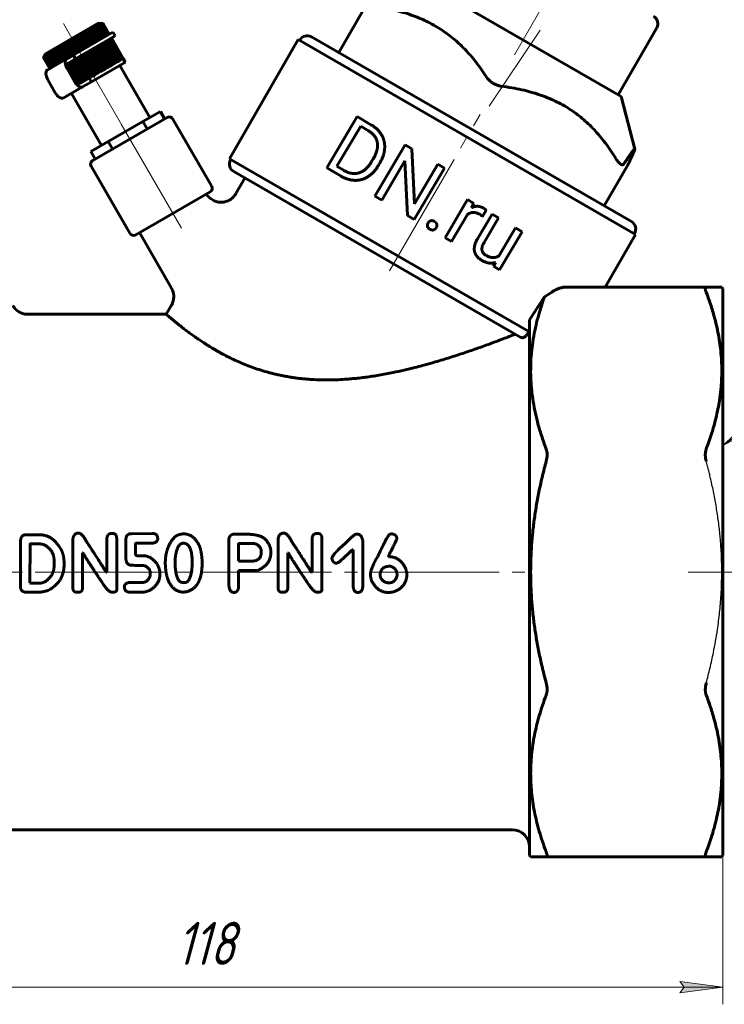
# Model space of a CAD drawing. Header units: millimetres. Extents: x 0 to 210, y 0 to 297.
# Tile 3 of 5: x 87 to 169, y 72 to 187. Entities that reach past the tile are written whole.
import ezdxf

# ---------------------------------------------------------------- set-up
doc = ezdxf.new("R2010")
doc.units = ezdxf.units.MM
for name, pattern in [('K5LT-1', [0]), ('K5LT_AXLED', [19.5, 15, -1.5, 1.5, -1.5]), ('K5LT_BASIC', [0]), ('K5LT_THIN', [0])]:
    doc.linetypes.add(name, pattern=pattern)
doc.layers.add('Системный слой', color=7, linetype='Continuous')
doc.layers.add('Системный слой (1)', color=7, linetype='Continuous', true_color=0x6c6c6c)
doc.styles.add('KDIMTEXTSTYLE', font='txt', dxfattribs={"width": 0.96, "oblique": 15, "height": 5})
doc.styles.add('KTEXTSTYLE', font='txt', dxfattribs={"width": 0.96, "height": 5})
doc.dimstyles.new('KDIMSTYLE (1.00)', dxfattribs={"dimtxt": 5, "dimasz": 1, "dimexe": 2, "dimexo": 0, "dimgap": 1, "dimtad": 1, "dimtxsty": 'KDIMTEXTSTYLE', "dimsah": 1, "dimcen": 0, "dimdle": 1, "dimadec": 0, "dimazin": 0, "dimtfac": 0.667, "dimtmove": 0, "dimatfit": 3, "dimfxl": 1, "dimtvp": 1, "dimtolj": 1, "dimtzin": 0, "dimarcsym": 0})

# ---------------------------------------------------------------- blocks, each defined once
blk = doc.blocks.new('U2')
at = {"layer": 'Системный слой (1)', "color": 143, "linetype": 'K5LT_BASIC', "lineweight": 60, "true_color": 0x33acca}
for p, q in [((92.95, 182.53), (97.56, 185.19)), ((90.27, 180.98), (90.56, 181.15)), ((89.77, 180.69), (89.91, 180.77)), ((90.22, 180.95), (90.23, 180.96))]:
    blk.add_line(p, q, dxfattribs=at)
blk = doc.blocks.new('U3')
at = {"layer": 'Системный слой (1)', "color": 143, "linetype": 'K5LT_BASIC', "lineweight": 60, "true_color": 0x33acca}
for p, q in [((95.06, 179.42), (99.01, 181.69)), ((92.08, 177.69), (92.81, 178.12))]:
    blk.add_line(p, q, dxfattribs=at)
blk = doc.blocks.new('U5')
at = {"layer": 'Системный слой (1)', "color": 143, "linetype": 'K5LT_BASIC', "lineweight": 60, "true_color": 0x33acca}
for p, q in [((111.88, 166.4), (112.93, 168.21)), ((103.77, 152.36), (104.37, 153.4))]:
    blk.add_line(p, q, dxfattribs=at)
blk = doc.blocks.new('D1')
at = {"layer": 'Системный слой (1)'}
for points in [[(55.06, 74.05), (55.56, 74.71), (50.56, 74.05), (55.56, 73.39)], [(163.56, 73.39), (168.56, 74.05), (163.56, 74.71), (164.06, 74.05)]]:
    blk.add_hatch(color=7, dxfattribs=at).paths.add_polyline_path(points)
at = {"layer": 'Системный слой (1)', "color": 7, "linetype": 'K5LT_THIN', "lineweight": 18, "true_color": 0xffffff}
for p, q in [((50.56, 89.37), (50.56, 72.05)), ((168.56, 89.37), (168.56, 72.05)), ((50.56, 74.05), (55.56, 74.71)), ((55.56, 74.71), (55.06, 74.05)), ((164.06, 74.05), (163.56, 74.71)), ((163.56, 74.71), (168.56, 74.05)), ((55.56, 73.39), (50.56, 74.05)), ((50.56, 74.05), (168.56, 74.05)), ((55.06, 74.05), (55.56, 73.39)), ((168.56, 74.05), (163.56, 73.39)), ((163.56, 73.39), (164.06, 74.05))]:
    blk.add_line(p, q, dxfattribs=at)
blk.add_wipeout([(104.95, 75.05), (104.95, 82.43), (113.81, 82.43), (113.81, 75.05)]).dxf.layer = 'Системный слой (1)'
at = {"layer": 'Системный слой (1)', "color": 7, "insert": (104.95, 81.64), "char_height": 5, "attachment_point": 1, "style": 'KTEXTSTYLE'}
blk.add_mtext('\\fArial|b0|c204|p34;\\H5.0;\\W1.000;\\Q15;\\fGOST Type AU|b0|i0|c204|p34;\\Q15;\\W0.960;118', dxfattribs=at)
blk = doc.blocks.new('KDIMARROW_01')
at = {"layer": 'Системный слой'}
blk.add_hatch(color=0, dxfattribs=at).paths.add_polyline_path([(-5, -0.66), (0, 0), (-5, 0.66), (-4.5, 0)])
at = {"layer": 'Системный слой', "color": 0, "linetype": 'K5LT_THIN', "lineweight": 18}
for p, q in [((-4.5, 0), (-5, 0.66)), ((-5, 0.66), (0, 0)), ((0, 0), (-5, -0.66)), ((-5, -0.66), (-4.5, 0))]:
    blk.add_line(p, q, dxfattribs=at)
at = {"layer": 'Системный слой (1)', "color": 0, "linetype": 'K5LT_THIN', "lineweight": 18}
blk.add_line((140.22, 122.36), (139.22, 122.36), dxfattribs=at)
blk = doc.blocks.new('U9')
at = {"layer": 'Системный слой (1)'}
blk.add_hatch(color=7, dxfattribs=at).paths.add_polyline_path([(168.56, 137.07), (173.03, 139.42), (172.24, 139.67), (172.27, 140.49)])
at = {"layer": 'Системный слой (1)', "color": 7, "linetype": 'K5LT_THIN', "lineweight": 18, "true_color": 0xffffff}
for p, q in [((181, 145.85), (168.56, 137.07)), ((181, 145.85), (194.23, 145.85)), ((168.56, 137.07), (172.27, 140.49)), ((172.27, 140.49), (172.24, 139.67)), ((173.03, 139.42), (168.56, 137.07)), ((172.24, 139.67), (173.03, 139.42))]:
    blk.add_line(p, q, dxfattribs=at)
at = {"layer": 'Системный слой (1)', "color": 7, "insert": (183, 153.44), "char_height": 5, "attachment_point": 1, "style": 'KTEXTSTYLE'}
blk.add_mtext("\\fArial|b0|c204|p34;\\H5.0;\\W1.000;\\Q15;\\fGOST Type AU|b0|i0|c204|p34;\\Q15;\\W0.960;G2'", dxfattribs=at)

msp = doc.modelspace()

# ---------------------------------------------------------------- linework, layer by layer
at = {"layer": 'Системный слой (1)', "color": 30, "linetype": 'K5LT_AXLED', "lineweight": 18, "true_color": 0xff8000}
for p, q in [((144.299, 182.549), (171.339, 229.384)), ((91.792, 186.189), (93.957, 182.439)), ((147.298, 185.431), (141.359, 176.59)), ((94.542, 181.426), (100.042, 171.9)), ((129.778, 157.397), (140.299, 175.621)), ((98.542, 174.498), (105.542, 162.374)), ((69.021, 122.356), (146.065, 122.356)), ((164.521, 122.356), (170.565, 122.356))]:
    msp.add_line(p, q, dxfattribs=at)
at = {"layer": 'Системный слой (1)', "color": 143, "linetype": 'K5LT_BASIC', "lineweight": 60, "true_color": 0x33acca}
for p, q in [((133.904, 190.86), (156.708, 177.694)), ((123.845, 182.811), (127.241, 188.693)), ((89.719, 182.683), (95.864, 186.231)), ((95.318, 185.657), (95.363, 185.562)), ((96.081, 184.336), (95.318, 185.657)), ((96.288, 184.455), (95.577, 185.686)), ((96.482, 184.567), (95.771, 185.799)), ((95.864, 186.231), (96.388, 186.194)), ((96.653, 184.666), (95.941, 185.899)), ((96.8, 184.751), (96.088, 185.985)), ((96.923, 184.822), (96.209, 186.057)), ((97.019, 184.877), (96.304, 186.114)), ((97.088, 184.917), (96.373, 186.156)), ((96.388, 186.194), (96.427, 186.191)), ((97.13, 184.941), (96.414, 186.181)), ((97.144, 184.949), (96.427, 186.191)), ((156.362, 177.894), (160.862, 185.688)), ((97.814, 184.759), (93.205, 182.098)), ((94.266, 183.288), (93.504, 184.608)), ((94.45, 183.394), (93.74, 184.624)), ((94.557, 183.456), (93.795, 184.776)), ((94.75, 183.567), (94.04, 184.796)), ((94.842, 183.62), (94.08, 184.94)), ((95.041, 183.735), (94.331, 184.964)), ((95.117, 183.779), (94.355, 185.099)), ((95.321, 183.897), (94.611, 185.126)), ((95.38, 183.931), (94.618, 185.251)), ((95.63, 184.075), (94.868, 185.395)), ((95.588, 184.051), (94.878, 185.28)), ((95.864, 184.211), (95.102, 185.531)), ((95.839, 184.196), (95.129, 185.426)), ((96.073, 184.331), (95.363, 185.562)), ((98.755, 182.126), (97.38, 184.508)), ((98.769, 182.135), (97.394, 184.516)), ((97.564, 185.192), (97.814, 184.759)), ((157.918, 163.139), (120.679, 184.639)), ((92.227, 182.11), (91.461, 183.437)), ((92.318, 182.163), (91.604, 183.399)), ((92.501, 182.269), (91.736, 183.594)), ((92.609, 182.331), (91.896, 183.566)), ((92.785, 182.433), (92.021, 183.757)), ((92.909, 182.504), (92.197, 183.737)), ((93.076, 182.601), (92.312, 183.924)), ((93.214, 182.681), (92.503, 183.913)), ((93.372, 182.772), (92.609, 184.094)), ((93.524, 182.859), (92.813, 184.091)), ((93.671, 182.944), (92.908, 184.265)), ((93.835, 183.039), (93.124, 184.269)), ((93.969, 183.117), (93.207, 184.437)), ((94.144, 183.218), (93.434, 184.448)), ((96.946, 181.082), (95.571, 183.464)), ((97.005, 181.117), (95.63, 183.498)), ((97.213, 181.236), (95.838, 183.618)), ((97.255, 181.261), (95.88, 183.642)), ((97.464, 181.382), (96.089, 183.763)), ((97.489, 181.396), (96.114, 183.778)), ((97.698, 181.517), (96.323, 183.898)), ((97.706, 181.521), (96.331, 183.903)), ((97.913, 181.641), (96.538, 184.022)), ((98.107, 181.753), (96.732, 184.134)), ((98.278, 181.851), (96.903, 184.233)), ((98.425, 181.936), (97.05, 184.318)), ((98.548, 182.007), (97.173, 184.389)), ((98.644, 182.062), (97.269, 184.444)), ((98.713, 182.102), (97.338, 184.484)), ((111.144, 170.465), (119.144, 184.322)), ((119.144, 184.322), (158.412, 161.65)), ((119.292, 184.236), (119.313, 184.273)), ((89.489, 182.208), (89.504, 182.239)), ((90.215, 180.949), (89.489, 182.208)), ((90.229, 180.957), (89.503, 182.214)), ((89.719, 182.683), (89.504, 182.239)), ((90.271, 180.981), (89.546, 182.236)), ((90.34, 181.021), (89.617, 182.275)), ((90.436, 181.077), (89.714, 182.328)), ((90.558, 181.147), (89.837, 182.397)), ((90.706, 181.232), (89.985, 182.48)), ((90.877, 181.331), (90.158, 182.577)), ((91.07, 181.443), (90.299, 182.778)), ((90.353, 182.687), (90.299, 182.778)), ((91.071, 181.443), (90.353, 182.687)), ((91.266, 181.556), (90.496, 182.889)), ((91.285, 181.567), (90.568, 182.809)), ((91.482, 181.68), (90.713, 183.012)), ((91.52, 181.702), (90.803, 182.943)), ((91.715, 181.815), (90.947, 183.145)), ((91.771, 181.847), (91.056, 183.086)), ((91.964, 181.959), (91.197, 183.287)), ((92.038, 182.001), (91.324, 183.239)), ((92.955, 182.531), (92.163, 182.074)), ((92.955, 182.531), (93.205, 182.098)), ((94.839, 179.866), (93.464, 182.248)), ((94.997, 179.957), (93.622, 182.339)), ((95.149, 180.045), (93.774, 182.426)), ((95.296, 180.13), (93.921, 182.511)), ((95.46, 180.224), (94.085, 182.606)), ((95.594, 180.302), (94.219, 182.684)), ((95.769, 180.403), (94.394, 182.785)), ((95.891, 180.473), (94.516, 182.855)), ((96.075, 180.58), (94.7, 182.961)), ((96.182, 180.641), (94.807, 183.023)), ((96.375, 180.753), (95, 183.134)), ((96.467, 180.806), (95.092, 183.187)), ((96.666, 180.921), (95.291, 183.302)), ((96.742, 180.964), (95.367, 183.346)), ((89.913, 180.775), (92.163, 182.074)), ((93.617, 179.267), (92.334, 181.488)), ((93.435, 179.41), (92.367, 181.26)), ((92.413, 181.641), (93.205, 182.098)), ((93.322, 179.567), (92.447, 181.083)), ((93.852, 179.296), (92.477, 181.677)), ((93.943, 179.348), (92.568, 181.73)), ((94.126, 179.454), (92.751, 181.836)), ((94.234, 179.516), (92.859, 181.898)), ((94.41, 179.618), (93.035, 182)), ((94.534, 179.689), (93.159, 182.071)), ((94.701, 179.786), (93.326, 182.168)), ((96.899, 181.055), (96.946, 181.082)), ((96.946, 181.082), (96.96, 181.09)), ((96.96, 181.09), (97.166, 181.209)), ((97.166, 181.209), (97.213, 181.236)), ((97.213, 181.236), (97.222, 181.242)), ((97.222, 181.242), (97.418, 181.355)), ((97.418, 181.355), (97.464, 181.382)), ((97.464, 181.382), (97.47, 181.385)), ((97.47, 181.385), (97.653, 181.491)), ((97.653, 181.491), (97.698, 181.517)), ((97.698, 181.517), (97.7, 181.518)), ((97.7, 181.518), (97.87, 181.616)), ((97.87, 181.616), (97.913, 181.641)), ((97.913, 181.641), (98.066, 181.729)), ((98.066, 181.729), (98.107, 181.753)), ((98.107, 181.753), (98.241, 181.83)), ((98.241, 181.83), (98.278, 181.851)), ((98.278, 181.851), (98.392, 181.917)), ((101.856, 175.257), (98.356, 181.319)), ((98.392, 181.917), (98.425, 181.936)), ((98.425, 181.936), (98.518, 181.99)), ((98.518, 181.99), (98.548, 182.007)), ((98.548, 182.007), (98.618, 182.048)), ((98.618, 182.048), (98.644, 182.062)), ((98.644, 182.062), (98.692, 182.09)), ((98.692, 182.09), (98.713, 182.102)), ((98.713, 182.102), (98.738, 182.117)), ((98.738, 182.117), (98.755, 182.126)), ((98.755, 182.126), (98.756, 182.127)), ((98.756, 182.127), (98.769, 182.135)), ((99.006, 181.694), (98.756, 182.127)), ((89.77, 180.692), (89.798, 180.643)), ((92.23, 180.958), (93.105, 179.442)), ((94.871, 179.884), (95.118, 180.027)), ((95.118, 180.027), (95.149, 180.045)), ((95.149, 180.045), (95.18, 180.062)), ((95.18, 180.062), (95.425, 180.204)), ((95.425, 180.204), (95.46, 180.224)), ((95.46, 180.224), (95.489, 180.241)), ((95.489, 180.241), (95.731, 180.381)), ((95.731, 180.381), (95.769, 180.403)), ((95.769, 180.403), (95.796, 180.419)), ((95.796, 180.419), (96.034, 180.556)), ((96.034, 180.556), (96.075, 180.58)), ((96.075, 180.58), (96.1, 180.594)), ((96.1, 180.594), (96.331, 180.727)), ((96.331, 180.727), (96.375, 180.753)), ((96.375, 180.753), (96.396, 180.765)), ((96.396, 180.765), (96.62, 180.894)), ((96.62, 180.894), (96.666, 180.921)), ((96.666, 180.921), (96.683, 180.931)), ((96.683, 180.931), (96.899, 181.055)), ((90.855, 178.143), (89.98, 179.659)), ((94.038, 178.826), (91.788, 177.527)), ((94.811, 179.85), (93.788, 179.259)), ((94.038, 178.826), (95.061, 179.417)), ((94.811, 179.85), (95.061, 179.417)), ((94.811, 179.85), (94.812, 179.85)), ((94.812, 179.85), (94.839, 179.866)), ((94.839, 179.866), (94.871, 179.884)), ((96.227, 172.007), (92.727, 178.069)), ((156.708, 177.694), (158.306, 171.561)), ((101.063, 174.799), (103.083, 175.966)), ((103.583, 175.099), (103.083, 175.966)), ((122.479, 169.401), (126.001, 175.359)), ((126.001, 175.359), (127.683, 174.365)), ((103.872, 175.266), (95.212, 170.266)), ((97.021, 172.465), (101.063, 174.799)), ((101.563, 173.933), (101.063, 174.799)), ((109.055, 167.289), (104.555, 175.083)), ((123.645, 169.58), (126.406, 174.252)), ((126.406, 174.252), (127.323, 173.71)), ((95, 171.299), (97.021, 172.465)), ((97.521, 171.599), (97.021, 172.465)), ((128.059, 166.103), (131.581, 172.061)), ((131.581, 172.061), (132.37, 171.594)), ((95.5, 170.433), (95, 171.299)), ((132.37, 171.594), (132.652, 165.204)), ((111.144, 170.465), (145.987, 150.348)), ((111.292, 170.38), (111.263, 170.33)), ((127.676, 170.131), (127.882, 170.479)), ((128.443, 169.653), (128.668, 170.033)), ((128.848, 165.636), (131.563, 170.227)), ((131.563, 170.227), (131.848, 163.862)), ((132.652, 165.204), (135.379, 169.816)), ((135.379, 169.816), (136.16, 169.354)), ((99.529, 161.789), (95.029, 169.583)), ((111.629, 168.964), (145.054, 149.666)), ((122.479, 169.401), (124.128, 168.426)), ((123.645, 169.58), (124.471, 169.091)), ((132.638, 163.395), (136.16, 169.354)), ((154.753, 164.966), (157.426, 169.597)), ((100.212, 161.606), (108.872, 166.606)), ((128.059, 166.103), (128.848, 165.636)), ((136.231, 161.272), (138.849, 165.699)), ((138.849, 165.699), (139.585, 165.264)), ((139.585, 165.264), (139.295, 164.745)), ((136.989, 160.824), (138.846, 163.967)), ((139.999, 161.132), (141.702, 164.013)), ((140.588, 163.755), (141.004, 164.459)), ((141.702, 164.013), (142.459, 163.565)), ((131.848, 163.862), (132.638, 163.395)), ((140.768, 160.705), (142.459, 163.565)), ((104.374, 155.397), (100.645, 161.856)), ((142.528, 159.179), (144.432, 162.399)), ((142.572, 157.524), (145.189, 161.952)), ((144.432, 162.399), (145.189, 161.952)), ((154.869, 155.514), (158.412, 161.65)), ((158.263, 161.736), (158.285, 161.773)), ((136.231, 161.272), (136.989, 160.824)), ((142.094, 158.397), (141.851, 157.95)), ((141.851, 157.95), (142.572, 157.524)), ((166.629, 155.514), (150.213, 155.514)), ((166.629, 155.514), (168.438, 155.514)), ((168.565, 155.344), (168.438, 155.514)), ((168.565, 155.344), (168.565, 89.369)), ((87.653, 152.355), (87.652, 152.355)), ((103.773, 152.356), (87.653, 152.356)), ((146.065, 89.369), (146.065, 151.707)), ((87.333, 126.677), (87.499, 126.686)), ((89.082, 126.686), (87.499, 126.686)), ((92.907, 120.482), (92.907, 126.23)), ((96.868, 122.293), (96.868, 126.201)), ((98.004, 120.325), (98.004, 126.23)), ((99.076, 124.019), (99.076, 126.154)), ((99.718, 126.819), (102.119, 126.848)), ((111.063, 120.991), (111.039, 126.139)), ((113.069, 126.757), (111.643, 126.757)), ((116.799, 120.482), (116.799, 126.23)), ((120.76, 122.293), (120.76, 126.201)), ((121.896, 120.325), (121.896, 126.23)), ((86.815, 120.563), (86.815, 126.054)), ((87.908, 121.09), (87.922, 125.578)), ((89.006, 125.631), (87.975, 125.631)), ((100.198, 124.475), (100.198, 125.65)), ((102.067, 125.702), (100.251, 125.702)), ((114.124, 125.664), (112.223, 125.664)), ((125.526, 124.96), (125.421, 124.96)), ((125.526, 120.667), (125.526, 124.96)), ((126.643, 120.615), (126.643, 126.002)), ((94.015, 120.482), (94.015, 124.59)), ((94.068, 124.59), (94.015, 124.59)), ((101.106, 124.261), (100.384, 124.261)), ((104.79, 123.292), (104.814, 123.829)), ((117.907, 120.482), (117.907, 124.59)), ((117.959, 124.59), (117.907, 124.59)), ((129.647, 124.147), (129.647, 124.171)), ((129.671, 124.147), (129.647, 124.147)), ((90.723, 123.254), (90.723, 123.572)), ((107.947, 123.42), (107.947, 123.444)), ((112.251, 123.629), (112.199, 123.681)), ((113.701, 123.629), (112.251, 123.629)), ((123.624, 123.396), (123.548, 123.396)), ((129.857, 123.025), (129.7, 123.025)), ((96.868, 122.293), (96.815, 122.293)), ((101.905, 121.941), (101.905, 122.312)), ((103.027, 122.046), (103.027, 122.288)), ((112.199, 120.648), (112.199, 122.545)), ((114.414, 122.545), (112.199, 122.545)), ((120.76, 122.293), (120.707, 122.293)), ((128.682, 121.96), (128.682, 122.113)), ((130.636, 121.908), (130.636, 122.06)), ((87.96, 121.062), (87.908, 121.09)), ((89.006, 121.062), (87.96, 121.062)), ((100.945, 121.138), (99.452, 121.138)), ((105.946, 121.133), (105.713, 121.133)), ((88.873, 120.006), (87.418, 120.006)), ((97.581, 120.016), (97.4, 120.016)), ((100.997, 120.006), (99.533, 120.006)), ((121.473, 120.016), (121.292, 120.016)), ((144.065, 92.356), (75.065, 92.356)), ((146.065, 89.369), (146.191, 89.199)), ((148.001, 89.199), (146.191, 89.199)), ((148.001, 89.199), (166.629, 89.199)), ((168.438, 89.199), (166.629, 89.199)), ((168.565, 89.369), (168.438, 89.199))]:
    msp.add_line(p, q, dxfattribs=at)
for centre, radius, start, end in [((159.996, 186.188), 1, 330, 60), ((120.179, 183.773), 1, 60, 150), ((104.122, 174.833), 0.5, 30, 120), ((95.462, 169.833), 0.5, 120, 210), ((112.129, 169.83), 1, 150, 240), ((108.622, 167.039), 0.5, 300, 30), ((157.418, 162.273), 1, 330, 60), ((99.962, 162.039), 0.5, 210, 300), ((144.065, 90.356), 2, 0, 90)]:
    msp.add_arc(centre, radius, start, end, dxfattribs=at)
for centre, major_axis, ratio, start_param, end_param in [((92.663, 181.208), (-0.5, 0.866), 0.5, 0, 1.5707963), ((92.663, 181.208), (0.25, -0.433), 0.5, 3.1415927, 4.712389), ((90.413, 179.909), (0.5, -0.866), 0.5, 3.1415927, 4.712389), ((93.538, 179.692), (0.5, -0.866), 0.5, 4.712389, 6.2831853), ((93.538, 179.692), (0.25, -0.433), 0.5, 4.712389, 6.2831853), ((91.288, 178.393), (0.5, -0.866), 0.5, 4.712389, 6.2831853), ((136.62, 169.248), (27.766, 16.031), 0.5773503, -1.5007519, -1.4690634)]:
    msp.add_ellipse(centre, major_axis=major_axis, ratio=ratio, start_param=start_param, end_param=end_param, dxfattribs=at)
for points, weights in [([(141.068, 179.968), (136.528, 186.963), (128.059, 188.198)], [1.41849923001, 1.56710928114, 1.40130435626]), ([(95.577, 185.686), (95.444, 185.673), (95.318, 185.657)], [1.0451161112, 1.04307545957, 1.04006835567]), ([(95.771, 185.799), (95.639, 185.786), (95.515, 185.771)], [1.04482578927, 1.04276677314, 1.0397409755]), ([(95.515, 185.771), (95.545, 185.731), (95.577, 185.686)], [1.02122050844, 1.02439586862, 1.02673917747]), ([(95.941, 185.899), (95.813, 185.888), (95.691, 185.874)], [1.0443792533, 1.04229560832, 1.03924491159]), ([(95.691, 185.874), (95.729, 185.838), (95.771, 185.799)], [1.02212207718, 1.02528087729, 1.0276061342]), ([(96.088, 185.985), (95.963, 185.976), (95.844, 185.964)], [1.04378270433, 1.04166848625, 1.03858700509]), ([(95.844, 185.964), (95.891, 185.933), (95.941, 185.899)], [1.02301304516, 1.02615673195, 1.02846529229]), ([(96.209, 186.057), (96.088, 186.05), (95.974, 186.041)], [1.03848745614, 1.03610166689, 1.03275421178]), ([(95.974, 186.041), (96.029, 186.015), (96.088, 185.985)], [1.02388565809, 1.027015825, 1.02930920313]), ([(96.304, 186.114), (96.189, 186.11), (96.079, 186.103)], [1.03163907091, 1.02890575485, 1.02521843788]), ([(96.079, 186.103), (96.142, 186.082), (96.209, 186.057)], [1.02110963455, 1.02439291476, 1.02684145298]), ([(96.373, 186.156), (96.263, 186.154), (96.158, 186.151)], [1.02677614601, 1.0238031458, 1.0198812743]), ([(96.158, 186.151), (96.229, 186.134), (96.304, 186.114)], [1.0168273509, 1.02032970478, 1.02300093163]), ([(96.211, 186.184), (96.29, 186.171), (96.373, 186.156)], [1.01399045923, 1.01764193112, 1.0204643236]), ([(96.414, 186.181), (96.31, 186.184), (96.211, 186.184)], [1.02336661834, 1.02028292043, 1.01625312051]), ([(96.427, 186.191), (96.33, 186.198), (96.238, 186.201)], [1.02163119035, 1.01848413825, 1.01439174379]), ([(96.238, 186.201), (96.323, 186.192), (96.414, 186.181)], [1.0123929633, 1.01609345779, 1.01896528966]), ([(93.504, 184.608), (93.469, 184.53), (93.434, 184.448)], [1.02862861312, 1.03161498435, 1.03376347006]), ([(93.74, 184.624), (93.619, 184.617), (93.504, 184.608)], [1.04277923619, 1.04068698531, 1.0376319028]), ([(93.795, 184.776), (93.768, 184.702), (93.74, 184.624)], [1.02767451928, 1.03068087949, 1.03285051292]), ([(94.04, 184.796), (93.915, 184.787), (93.795, 184.776)], [1.04354687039, 1.04148024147, 1.03845017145]), ([(94.08, 184.94), (94.06, 184.871), (94.04, 184.796)], [1.02666635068, 1.02969531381, 1.03188864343]), ([(94.331, 184.964), (94.202, 184.953), (94.08, 184.94)], [1.04418355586, 1.0421369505, 1.03912631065]), ([(94.355, 185.099), (94.343, 185.034), (94.331, 184.964)], [1.02561499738, 1.0286688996, 1.03088818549]), ([(94.611, 185.126), (94.48, 185.113), (94.355, 185.099)], [1.04467915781, 1.04264660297, 1.03964944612]), ([(94.618, 185.251), (94.614, 185.191), (94.611, 185.126)], [1.02453116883, 1.0276120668, 1.02985927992]), ([(94.878, 185.28), (94.745, 185.267), (94.618, 185.251)], [1.04502531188, 1.04300053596, 1.04001062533]), ([(95.129, 185.426), (94.995, 185.412), (94.868, 185.395)], [1.04521573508, 1.04319225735, 1.04020315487]), ([(94.868, 185.395), (94.872, 185.34), (94.878, 185.28)], [1.02342525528, 1.0265349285, 1.02881175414]), ([(95.363, 185.562), (95.229, 185.547), (95.102, 185.531)], [1.04524647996, 1.04321771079, 1.04022287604]), ([(95.102, 185.531), (95.115, 185.481), (95.129, 185.426)], [1.02230721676, 1.02544717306, 1.02775501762]), ([(91.461, 183.437), (91.393, 183.341), (91.324, 183.239)], [1.03292727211, 1.03586723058, 1.03796039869]), ([(91.604, 183.399), (91.53, 183.42), (91.461, 183.437)], [1.03480382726, 1.03241608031, 1.02906938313]), ([(91.736, 183.594), (91.671, 183.5), (91.604, 183.399)], [1.03263160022, 1.03556684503, 1.03765656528]), ([(91.896, 183.566), (91.814, 183.582), (91.736, 183.594)], [1.03612714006, 1.03379040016, 1.03049426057]), ([(92.021, 183.757), (91.959, 183.664), (91.896, 183.566)], [1.03221705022, 1.03515158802, 1.03724189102]), ([(92.197, 183.737), (92.106, 183.749), (92.021, 183.757)], [1.03741180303, 1.03512401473, 1.03187632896]), ([(92.312, 183.924), (92.255, 183.834), (92.197, 183.737)], [1.03169008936, 1.03462783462, 1.03672264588]), ([(92.503, 183.913), (92.405, 183.92), (92.312, 183.924)], [1.03864441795, 1.03640300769, 1.03320116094]), ([(92.609, 184.094), (92.556, 184.006), (92.503, 183.913)], [1.0310584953, 1.0340032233, 1.03610631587]), ([(92.813, 184.091), (92.708, 184.094), (92.609, 184.094)], [1.03981125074, 1.03761311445, 1.03445396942]), ([(92.908, 184.265), (92.861, 184.181), (92.813, 184.091)], [1.03033113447, 1.03328644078, 1.0354013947]), ([(93.124, 184.269), (93.013, 184.269), (92.908, 184.265)], [1.04089843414, 1.03873993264, 1.03561982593]), ([(93.207, 184.437), (93.166, 184.356), (93.124, 184.269)], [1.02951772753, 1.03248699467, 1.03461716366]), ([(93.434, 184.448), (93.318, 184.444), (93.207, 184.437)], [1.04189221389, 1.03976917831, 1.03668392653]), ([(89.573, 182.376), (89.531, 182.295), (89.489, 182.208)], [1.02006774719, 1.0221309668, 1.02333933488]), ([(89.6, 182.389), (89.552, 182.305), (89.503, 182.214)], [1.0209470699, 1.02298821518, 1.02417506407]), ([(89.503, 182.214), (89.538, 182.298), (89.573, 182.376)], [1.02493450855, 1.02365450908, 1.02140092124]), ([(89.654, 182.418), (89.601, 182.33), (89.546, 182.236)], [1.02198841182, 1.02404139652, 1.02524061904]), ([(89.546, 182.236), (89.573, 182.316), (89.6, 182.389)], [1.02459676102, 1.02325207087, 1.02093595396]), ([(89.734, 182.462), (89.676, 182.371), (89.617, 182.275)], [1.02319207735, 1.02529000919, 1.0265346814]), ([(89.617, 182.275), (89.635, 182.349), (89.654, 182.418)], [1.02447804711, 1.0230331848, 1.02061905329]), ([(89.839, 182.52), (89.777, 182.427), (89.714, 182.328)], [1.02455022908, 1.02672478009, 1.02804654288]), ([(89.714, 182.328), (89.723, 182.397), (89.734, 182.462)], [1.02455401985, 1.02297544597, 1.02042977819]), ([(89.969, 182.592), (89.904, 182.497), (89.837, 182.397)], [1.02604701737, 1.02832789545, 1.02975643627]), ([(89.837, 182.397), (89.837, 182.461), (89.839, 182.52)], [1.02479596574, 1.02305272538, 1.02034461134]), ([(89.985, 182.48), (89.976, 182.539), (89.969, 182.592)], [1.0251728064, 1.02323704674, 1.02033870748]), ([(90.123, 182.679), (90.055, 182.582), (89.985, 182.48)], [1.02765924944, 1.03007378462, 1.0316364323]), ([(90.158, 182.577), (90.139, 182.63), (90.123, 182.679)], [1.02565303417, 1.02350037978, 1.02038754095]), ([(90.299, 182.778), (90.229, 182.68), (90.158, 182.577)], [1.02935749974, 1.03193034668, 1.03365178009]), ([(90.496, 182.889), (90.425, 182.791), (90.353, 182.687)], [1.03110753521, 1.03386048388, 1.03576254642]), ([(90.568, 182.809), (90.531, 182.851), (90.496, 182.889)], [1.0290315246, 1.02647894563, 1.02296861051]), ([(90.713, 183.012), (90.641, 182.914), (90.568, 182.809)], [1.03287192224, 1.03582380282, 1.0379254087]), ([(90.803, 182.943), (90.756, 182.979), (90.713, 183.012)], [1.03072784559, 1.02817962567, 1.02467346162]), ([(90.947, 183.145), (90.876, 183.047), (90.803, 182.943)], [1.03314381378, 1.03610532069, 1.03821762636]), ([(91.056, 183.086), (91, 183.117), (90.947, 183.145)], [1.03209224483, 1.02959829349, 1.02614612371]), ([(91.197, 183.287), (91.127, 183.19), (91.056, 183.086)], [1.03309910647, 1.03604782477, 1.03814852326]), ([(91.324, 183.239), (91.258, 183.265), (91.197, 183.287)], [1.03345476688, 1.03101445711, 1.02761559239]), ([(156.162, 170.423), (151.606, 177.774), (142.76, 178.899)], [1.44400423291, 1.62817805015, 1.42420856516]), ([(158.306, 171.561), (158.265, 171.717), (157.045, 169.864)], [1.27371807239, 1.27856450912, 1.18483350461]), ([(157.437, 169.616), (158.343, 171.42), (158.306, 171.561)], [1.18533553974, 1.26936117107, 1.27371807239]), ([(148.001, 135.262), (144.505, 122.356), (148.001, 109.45)], [1.01804526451, 1.09244325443, 1.01804526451]), ([(148.001, 108.036), (144.505, 98.91), (148.001, 89.785)], [1.01804526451, 1.09244325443, 1.01804526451])]:
    msp.add_rational_spline(points, weights, degree=2, dxfattribs=at)
for points, knots in [([(142.76, 178.899), (142.641, 178.914), (142.52, 178.94), (142.264, 179.017), (142.13, 179.072), (141.873, 179.203), (141.75, 179.281), (141.409, 179.536), (141.212, 179.747), (141.068, 179.968)], [0.90576854, 0.90576854, 0.90576854, 0.90576854, 0.94419653, 0.94419653, 0.98666479, 0.98666479, 1.02913305, 1.02913305, 1.11535685, 1.11535685, 1.11535685, 1.11535685]), ([(157.045, 169.864), (157.023, 169.83), (156.997, 169.804), (156.925, 169.758), (156.874, 169.749), (156.759, 169.772), (156.696, 169.805), (156.56, 169.908), (156.487, 169.981), (156.337, 170.16), (156.26, 170.267), (156.177, 170.398), (156.17, 170.41), (156.162, 170.423)], [0.94839587, 0.94839587, 0.94839587, 0.94839587, 0.97737268, 0.97737268, 1.02122206, 1.02122206, 1.06507144, 1.06507144, 1.11038395, 1.11038395, 1.15569645, 1.15569645, 1.16040085, 1.16040085, 1.16040085, 1.16040085]), ([(111.88, 166.399), (111.88, 166.399), (111.88, 166.398), (111.879, 166.397), (111.879, 166.396), (111.877, 166.393), (111.876, 166.392), (111.873, 166.387), (111.871, 166.384), (111.866, 166.374), (111.862, 166.368), (111.851, 166.35), (111.844, 166.338), (111.821, 166.302), (111.805, 166.279), (111.758, 166.211), (111.725, 166.168), (111.634, 166.058), (111.574, 165.994), (111.444, 165.873), (111.375, 165.817), (111.231, 165.715), (111.155, 165.669), (111.001, 165.588), (110.922, 165.553), (110.759, 165.493), (110.675, 165.468), (110.503, 165.429), (110.415, 165.415), (110.238, 165.399), (110.149, 165.396), (109.983, 165.403), (109.907, 165.411), (109.751, 165.436), (109.671, 165.455), (109.507, 165.503), (109.423, 165.534), (109.258, 165.607), (109.177, 165.65), (109.021, 165.747), (108.945, 165.801), (108.803, 165.917), (108.736, 165.98), (108.614, 166.112), (108.558, 166.181), (108.484, 166.288), (108.462, 166.322), (108.441, 166.357)], [0, 0, 0, 0, 0.0075846, 0.0075846, 0.0208576, 0.0208576, 0.0455075, 0.0455075, 0.0929112, 0.0929112, 0.1858225, 0.1858225, 0.3697488, 0.3697488, 0.7300157, 0.7300157, 1.4353782, 1.4353782, 2.5711043, 2.5711043, 3.7152051, 3.7152051, 4.8520468, 4.8520468, 5.9607666, 5.9607666, 7.0878415, 7.0878415, 8.237392, 8.237392, 9.3815797, 9.3815797, 10.3672699, 10.3672699, 11.4230387, 11.4230387, 12.5714028, 12.5714028, 13.7506859, 13.7506859, 14.9420092, 14.9420092, 16.1186612, 16.1186612, 17.2631894, 17.2631894, 17.7896084, 17.7896084, 17.7896084, 17.7896084]), ([(104.374, 153.397), (104.374, 153.398), (104.374, 153.398), (104.375, 153.399), (104.375, 153.399), (104.376, 153.4), (104.376, 153.401), (104.377, 153.404), (104.378, 153.405), (104.381, 153.41), (104.383, 153.413), (104.388, 153.422), (104.392, 153.429), (104.402, 153.447), (104.408, 153.459), (104.427, 153.496), (104.439, 153.52), (104.474, 153.593), (104.494, 153.642), (104.543, 153.772), (104.568, 153.854), (104.608, 154.02), (104.622, 154.104), (104.639, 154.269), (104.643, 154.351), (104.64, 154.518), (104.633, 154.603), (104.608, 154.771), (104.591, 154.853), (104.545, 155.019), (104.516, 155.101), (104.45, 155.256), (104.414, 155.328), (104.374, 155.397)], [0, 0, 0, 0, 0.0075606, 0.0075606, 0.0207916, 0.0207916, 0.0453635, 0.0453635, 0.0926171, 0.0926171, 0.1852342, 0.1852342, 0.3685782, 0.3685782, 0.7277026, 0.7277026, 1.4308245, 1.4308245, 2.806814, 2.806814, 5.0105666, 5.0105666, 7.2020388, 7.2020388, 9.3037215, 9.3037215, 11.5005555, 11.5005555, 13.6738563, 13.6738563, 15.9263164, 15.9263164, 18, 18, 18, 18]), ([(150.213, 155.514), (150.163, 155.514), (150.061, 155.508), (149.872, 155.479), (149.702, 155.435), (149.518, 155.375), (149.372, 155.319), (149.176, 155.231), (148.941, 155.111), (148.754, 154.998), (148.647, 154.928)], [0, 0, 0, 0, 1.1819368, 2.3764885, 4.1961643, 4.8133061, 6.2410283, 7.2121685, 8.825813, 11, 11, 11, 11]), ([(166.629, 154.928), (166.596, 155.014), (166.547, 155.161), (166.52, 155.31), (166.521, 155.414), (166.543, 155.481), (166.586, 155.51), (166.618, 155.514), (166.629, 155.514)], [0, 0, 0, 0, 2.1361793, 3.9740623, 5.0897895, 6.7761008, 8.3066627, 9, 9, 9, 9]), ([(166.629, 136.676), (166.869, 137.304), (167.248, 138.39), (167.667, 139.865), (167.941, 141.04), (168.113, 141.961), (168.227, 142.712), (168.305, 143.346), (168.368, 143.999), (168.424, 144.851), (168.448, 145.848), (168.415, 146.988), (168.33, 148.082), (168.192, 149.172), (168.004, 150.251), (167.77, 151.316), (167.448, 152.539), (167.067, 153.743), (166.757, 154.592), (166.629, 154.928)], [0, 0, 0, 0, 2.1104971, 3.6320414, 4.8808498, 5.9757588, 6.646504, 7.3310514, 8.0427812, 8.769025, 10.1000567, 11.2812427, 12.469414, 13.6552426, 14.8327347, 15.9982441, 17.1522403, 18.8678724, 20, 20, 20, 20]), ([(147.796, 154.378), (147.544, 153.685), (147.187, 152.58), (146.797, 151.068), (146.531, 149.77), (146.353, 148.571), (146.231, 147.306), (146.178, 146.05), (146.206, 144.727), (146.295, 143.57), (146.44, 142.399), (146.654, 141.187), (146.986, 139.759), (147.419, 138.277), (147.799, 137.203), (148.001, 136.676)], [0, 0, 0, 0, 1.7692276, 2.8821937, 4.0486333, 5.3070943, 6.198159, 7.5792814, 8.8284641, 9.9098645, 10.8120229, 12.0823919, 13.2425266, 14.6706071, 16, 16, 16, 16]), ([(85.92, 153.355), (85.92, 153.355), (85.92, 153.355), (85.953, 153.299), (85.988, 153.244), (86.076, 153.122), (86.131, 153.055), (86.25, 152.927), (86.314, 152.867), (86.45, 152.755), (86.522, 152.704), (86.67, 152.611), (86.746, 152.571), (86.904, 152.499), (86.985, 152.468), (87.152, 152.417), (87.238, 152.397), (87.409, 152.368), (87.495, 152.359), (87.604, 152.355), (87.628, 152.355), (87.653, 152.355)], [1.6098844, 1.6098844, 1.6098844, 1.6098844, 1.6106225, 1.6106225, 3.12777, 3.12777, 5.1515145, 5.1515145, 7.2135816, 7.2135816, 9.2797584, 9.2797584, 11.3027794, 11.3027794, 13.3419221, 13.3419221, 15.396157, 15.396157, 17.4185423, 17.4185423, 18, 18, 18, 18]), ([(144.065, 149.917), (143.591, 149.732), (142.862, 149.45), (141.845, 149.068), (140.835, 148.696), (139.524, 148.228), (137.878, 147.669), (136.183, 147.129), (134.462, 146.621), (132.469, 146.085), (130.493, 145.626), (128.826, 145.311), (127.757, 145.139), (126.988, 145.029), (126.238, 144.937), (125.514, 144.862), (124.368, 144.766), (123.261, 144.717), (121.983, 144.716), (121.176, 144.74), (120.385, 144.79), (119.81, 144.838), (119.248, 144.898), (118.698, 144.969), (118.165, 145.05), (117.646, 145.14), (117.143, 145.238), (116.652, 145.344), (116.176, 145.458), (115.557, 145.619), (114.808, 145.837), (113.943, 146.126), (113.118, 146.436), (112.332, 146.763), (111.584, 147.102), (110.874, 147.451), (110.314, 147.746), (109.885, 147.983), (109.574, 148.159), (109.173, 148.394), (108.791, 148.626), (108.332, 148.914), (107.977, 149.145), (107.634, 149.374), (107.383, 149.545), (107.057, 149.772), (106.746, 149.994), (106.451, 150.209), (106.237, 150.368), (106.03, 150.523), (105.832, 150.674), (105.641, 150.822), (105.459, 150.964), (105.286, 151.1), (105.07, 151.273), (104.873, 151.432), (104.696, 151.577), (104.575, 151.677), (104.463, 151.77), (104.362, 151.854), (104.271, 151.931), (104.19, 151.999), (104.118, 152.06), (104.055, 152.114), (104, 152.161), (103.952, 152.202), (103.911, 152.237), (103.855, 152.286), (103.815, 152.32), (103.791, 152.341), (103.777, 152.353), (103.773, 152.356), (103.773, 152.356)], [0, 0, 0, 0, 2.7308095, 4.0184303, 5.2842377, 7.8095199, 10.3183318, 12.8136841, 15.2607493, 17.6481152, 21.093171, 23.2842898, 24.3301822, 25.3599844, 26.3492928, 27.313802, 28.2442796, 30.913944, 31.7410432, 33.3619208, 34.1456691, 34.9050105, 35.655769, 36.3837236, 37.0961044, 37.7854336, 38.4662511, 39.1297198, 39.7839792, 40.4278159, 41.7083727, 42.9724541, 44.2238263, 45.4619544, 46.6927703, 47.9179116, 49.1405731, 49.7514847, 50.3621782, 50.9728228, 52.1879485, 52.7944982, 54.0263441, 54.648659, 55.2719608, 55.893723, 57.1341421, 57.7546782, 58.3754436, 58.9989049, 59.6242372, 60.2532023, 60.883497, 61.5135647, 62.1417316, 63.3857323, 63.9960935, 64.5996799, 65.1916106, 65.779411, 66.3506098, 66.9087542, 67.4455557, 67.974606, 68.4825468, 68.9771731, 69.4533477, 69.923929, 71.2704356, 71.7074971, 72.1398934, 73, 73, 73, 73]), ([(145.94, 150.309), (145.893, 150.184), (145.832, 150.068), (145.684, 149.868), (145.597, 149.787), (145.416, 149.672), (145.325, 149.64), (145.167, 149.625), (145.103, 149.638), (145.054, 149.666)], [0, 0, 0, 0, 0.04106262, 0.04106262, 0.08327908, 0.08327908, 0.12587286, 0.12587286, 0.16505964, 0.16505964, 0.16505964, 0.16505964]), ([(145.987, 150.348), (146.017, 150.449), (146.054, 150.62), (146.065, 150.785), (146.065, 150.852)], [0, 0, 0, 0, 2.923276, 5, 5, 5, 5]), ([(148.001, 136.676), (148.071, 136.492), (148.108, 136.266), (148.108, 135.789), (148.071, 135.522), (148.001, 135.262)], [0.92942592, 0.92942592, 0.92942592, 0.92942592, 1.00677303, 1.00677303, 1.08412015, 1.08412015, 1.08412015, 1.08412015]), ([(166.629, 135.262), (166.593, 135.394), (166.554, 135.581), (166.526, 135.839), (166.516, 136.077), (166.535, 136.329), (166.58, 136.537), (166.614, 136.639), (166.629, 136.676)], [0, 0, 0, 0, 2.3181071, 3.2394984, 4.5399096, 6.5749535, 8.0748429, 9, 9, 9, 9]), ([(148.001, 109.45), (148.071, 109.19), (148.108, 108.923), (148.108, 108.447), (148.071, 108.22), (148.001, 108.036)], [0.92942592, 0.92942592, 0.92942592, 0.92942592, 1.00677303, 1.00677303, 1.08412015, 1.08412015, 1.08412015, 1.08412015]), ([(166.629, 108.036), (166.593, 108.129), (166.552, 108.283), (166.525, 108.512), (166.517, 108.739), (166.537, 109.028), (166.586, 109.286), (166.621, 109.424), (166.629, 109.45)], [0, 0, 0, 0, 2.3181071, 3.4237298, 4.5399096, 6.5749535, 8.5389505, 9, 9, 9, 9]), ([(166.629, 89.785), (166.869, 90.412), (167.248, 91.499), (167.667, 92.974), (167.941, 94.149), (168.113, 95.069), (168.227, 95.82), (168.305, 96.454), (168.368, 97.107), (168.424, 97.959), (168.448, 98.957), (168.415, 100.097), (168.33, 101.19), (168.192, 102.28), (168.004, 103.36), (167.77, 104.425), (167.448, 105.647), (167.067, 106.851), (166.757, 107.7), (166.629, 108.036)], [0, 0, 0, 0, 2.1104971, 3.6320414, 4.8808498, 5.9757588, 6.646504, 7.3310514, 8.0427812, 8.769025, 10.1000567, 11.2812427, 12.469414, 13.6552426, 14.8327347, 15.9982441, 17.1522403, 18.8678724, 20, 20, 20, 20]), ([(148.001, 89.785), (148.071, 89.6), (148.108, 89.45), (148.108, 89.252), (148.071, 89.199), (148.001, 89.199)], [0.92942592, 0.92942592, 0.92942592, 0.92942592, 1.00677303, 1.00677303, 1.08412015, 1.08412015, 1.08412015, 1.08412015]), ([(166.629, 89.199), (166.596, 89.199), (166.552, 89.218), (166.521, 89.291), (166.519, 89.393), (166.547, 89.55), (166.594, 89.695), (166.629, 89.785)], [0, 0, 0, 0, 1.898826, 3.2068947, 4.5242573, 6.0232007, 8, 8, 8, 8])]:
    msp.add_open_spline(points, degree=3, knots=knots, dxfattribs=at)
for points, degree in [([(128.855, 173.208), (128.46, 173.905), (127.683, 174.365)], 2), ([(128.338, 172.339), (128.194, 173.184), (127.323, 173.71)], 2), ([(129.199, 171.685), (129.249, 172.511), (128.855, 173.208)], 2), ([(127.882, 170.479), (128.482, 171.494), (128.338, 172.339)], 2), ([(128.668, 170.033), (129.15, 170.858), (129.199, 171.685)], 2), ([(126.219, 168.82), (127.059, 169.086), (127.676, 170.131)], 2), ([(127.244, 168.368), (127.945, 168.81), (128.443, 169.653)], 2), ([(157.426, 169.597), (157.43, 169.603), (157.434, 169.61), (157.437, 169.616)], 3), ([(124.471, 169.091), (125.38, 168.554), (126.219, 168.82)], 2), ([(124.128, 168.426), (124.935, 167.96), (125.739, 167.943)], 2), ([(125.739, 167.943), (126.544, 167.926), (127.244, 168.368)], 2), ([(138.846, 163.967), (139.487, 164.444), (140.232, 164.004)], 2), ([(140.702, 164.714), (140.019, 165.118), (139.295, 164.745)], 2), ([(140.232, 164.004), (140.433, 163.885), (140.588, 163.755)], 2), ([(141.004, 164.459), (140.923, 164.584), (140.702, 164.714)], 2), ([(134.25, 162.978), (134.138, 162.79), (134.18, 162.594)], 2), ([(134.56, 163.236), (134.366, 163.174), (134.25, 162.978)], 2), ([(134.987, 163.16), (134.754, 163.298), (134.56, 163.236)], 2), ([(135.264, 162.82), (135.22, 163.022), (134.987, 163.16)], 2), ([(135.191, 162.421), (135.307, 162.618), (135.264, 162.82)], 2), ([(134.18, 162.594), (134.222, 162.398), (134.455, 162.26)], 2), ([(134.455, 162.26), (134.688, 162.122), (134.884, 162.178)], 2), ([(134.884, 162.178), (135.08, 162.233), (135.191, 162.421)], 2), ([(139.999, 161.132), (139.526, 160.323), (139.654, 159.693)], 2), ([(140.992, 159.215), (140.173, 159.699), (140.768, 160.705)], 2), ([(139.654, 159.693), (139.781, 159.063), (140.489, 158.644)], 2), ([(140.489, 158.644), (141.344, 158.139), (142.094, 158.397)], 2), ([(142.528, 159.179), (141.86, 158.702), (140.992, 159.215)], 2), ([(146.065, 151.707), (146.638, 152.6), (147.216, 153.49), (147.796, 154.378)], 3), ([(145.959, 150.365), (145.953, 150.346), (145.946, 150.328), (145.94, 150.309)], 3), ([(144.373, 150.059), (144.271, 150.005), (144.168, 149.958), (144.065, 149.917)], 3), ([(87.333, 126.677), (86.9, 126.658), (86.815, 126.054)], 2), ([(91.54, 124.97), (90.547, 126.686), (89.082, 126.686)], 2), ([(93.54, 126.886), (93.022, 126.886), (92.907, 126.23)], 2), ([(94.467, 125.935), (94.015, 126.886), (93.54, 126.886)], 2), ([(97.5, 126.862), (96.868, 126.862), (96.868, 126.201)], 2), ([(98.004, 126.23), (98.004, 126.862), (97.5, 126.862)], 2), ([(99.718, 126.819), (99.076, 126.819), (99.076, 126.154)], 2), ([(102.067, 125.702), (102.785, 125.773), (102.785, 126.263)], 2), ([(102.761, 126.287), (102.761, 126.848), (102.119, 126.848)], 2), ([(102.785, 126.263), (102.785, 126.287), (102.761, 126.287)], 2), ([(105.047, 126.629), (104.548, 126.368), (104.118, 125.521)], 2), ([(105.741, 126.81), (105.304, 126.734), (105.047, 126.629)], 2), ([(107.69, 125.269), (107.001, 126.81), (105.741, 126.81)], 2), ([(111.643, 126.757), (111.172, 126.757), (111.039, 126.139)], 2), ([(115.425, 126.03), (114.847, 126.772), (113.069, 126.757)], 2), ([(117.432, 126.886), (116.913, 126.886), (116.799, 126.23)], 2), ([(118.359, 125.935), (117.907, 126.886), (117.432, 126.886)], 2), ([(121.392, 126.862), (120.76, 126.862), (120.76, 126.201)], 2), ([(121.896, 126.23), (121.896, 126.862), (121.392, 126.862)], 2), ([(125.944, 126.781), (125.626, 126.781), (124.642, 125.716)], 2), ([(126.643, 126.002), (126.51, 126.781), (125.944, 126.781)], 2), ([(129.804, 126.753), (129.59, 126.753), (128.397, 124.171)], 2), ([(130.037, 126.805), (129.971, 126.805), (129.804, 126.753)], 2), ([(129.804, 124.566), (130.612, 126.097), (130.612, 126.258)], 2), ([(130.612, 126.258), (130.612, 126.7), (130.037, 126.805)], 2), ([(87.975, 125.631), (87.922, 125.621), (87.922, 125.578)], 2), ([(89.401, 125.578), (89.154, 125.631), (89.006, 125.631)], 2), ([(90.723, 123.572), (90.723, 125.051), (89.401, 125.578)], 2), ([(91.883, 123.254), (91.883, 124.3), (91.54, 124.97)], 2), ([(96.815, 122.293), (95.541, 124.309), (94.467, 125.935)], 2), ([(100.198, 125.65), (100.198, 125.693), (100.251, 125.702)], 2), ([(104.118, 125.521), (103.687, 124.675), (103.659, 123.496)], 2), ([(105.765, 125.707), (104.957, 125.707), (104.814, 123.829)], 2), ([(106.792, 123.444), (106.792, 125.707), (105.765, 125.707)], 2), ([(107.947, 123.444), (107.947, 124.281), (107.69, 125.269)], 2), ([(112.223, 125.664), (112.17, 125.654), (112.17, 125.607)], 2), ([(112.17, 125.607), (112.199, 124.024), (112.199, 123.681)], 2), ([(114.838, 124.713), (114.838, 125.345), (114.124, 125.664)], 2), ([(115.945, 124.58), (116.002, 125.288), (115.425, 126.03)], 2), ([(120.707, 122.293), (119.433, 124.309), (118.359, 125.935)], 2), ([(124.642, 125.716), (123.054, 124.338), (123.054, 123.943)], 2), ([(123.624, 123.396), (123.867, 123.401), (125.421, 124.96)], 2), ([(94.068, 124.59), (94.709, 123.506), (96.259, 121.214)], 2), ([(99.076, 124.019), (99.076, 123.139), (99.771, 123.139)], 2), ([(100.384, 124.261), (100.198, 124.261), (100.198, 124.475)], 2), ([(102.704, 123.301), (101.934, 124.261), (101.106, 124.261)], 2), ([(113.701, 123.629), (114.838, 123.629), (114.838, 124.713)], 2), ([(114.414, 122.545), (115.945, 123.211), (115.945, 124.58)], 2), ([(117.959, 124.59), (118.601, 123.506), (120.151, 121.214)], 2), ([(123.054, 123.943), (123.182, 123.396), (123.548, 123.396)], 2), ([(128.397, 124.171), (127.536, 122.731), (127.536, 122.013)], 2), ([(129.647, 124.171), (129.647, 124.233), (129.804, 124.566)], 2), ([(131.654, 122.712), (131.04, 124.147), (129.671, 124.147)], 2), ([(90.033, 120.22), (91.883, 121.19), (91.883, 123.254)], 2), ([(90.456, 122.041), (90.723, 122.526), (90.723, 123.254)], 2), ([(99.771, 123.139), (101.344, 123.135), (101.344, 123.059)], 2), ([(101.344, 123.059), (101.905, 122.721), (101.905, 122.312)], 2), ([(103.027, 122.288), (103.027, 122.659), (102.704, 123.301)], 2), ([(103.659, 123.496), (103.659, 122.507), (103.939, 121.547)], 2), ([(104.79, 123.292), (104.895, 121.133), (105.713, 121.133)], 2), ([(106.302, 120.106), (107.947, 120.663), (107.947, 123.42)], 2), ([(106.74, 122.545), (106.792, 123.178), (106.792, 123.444)], 2), ([(129.7, 123.025), (128.972, 123.025), (128.735, 122.403)], 2), ([(130.636, 122.06), (130.636, 122.778), (129.857, 123.025)], 2), ([(131.782, 122.089), (131.73, 122.498), (131.654, 122.712)], 2), ([(89.006, 121.062), (89.824, 121.062), (90.456, 122.041)], 2), ([(101.905, 121.941), (101.639, 121.138), (100.945, 121.138)], 2), ([(101.824, 120.206), (103.027, 120.948), (103.027, 122.046)], 2), ([(103.939, 121.547), (104.553, 120.03), (105.741, 120.03)], 2), ([(105.946, 121.133), (106.502, 121.133), (106.74, 122.545)], 2), ([(127.536, 122.013), (127.536, 121.889), (127.665, 121.357)], 2), ([(128.735, 122.403), (128.682, 122.298), (128.682, 122.113)], 2), ([(128.682, 121.96), (128.682, 121.485), (129.31, 121.152)], 2), ([(129.671, 121.1), (130.399, 121.1), (130.636, 121.908)], 2), ([(130.898, 120.368), (131.782, 121.057), (131.782, 122.089)], 2), ([(86.815, 120.563), (86.838, 120.078), (87.418, 120.006)], 2), ([(92.907, 120.482), (92.907, 119.997), (93.435, 119.997)], 2), ([(93.435, 119.997), (94.015, 119.997), (94.015, 120.482)], 2), ([(96.259, 121.214), (97.029, 120.016), (97.4, 120.016)], 2), ([(99.452, 121.138), (98.891, 121.043), (98.891, 120.634)], 2), ([(98.891, 120.634), (98.891, 120.059), (99.533, 120.006)], 2), ([(111.063, 120.991), (111.063, 119.987), (111.643, 119.987)], 2), ([(111.643, 119.987), (112.137, 119.987), (112.199, 120.648)], 2), ([(116.799, 120.482), (116.799, 119.997), (117.327, 119.997)], 2), ([(117.327, 119.997), (117.907, 119.997), (117.907, 120.482)], 2), ([(120.151, 121.214), (120.921, 120.016), (121.292, 120.016)], 2), ([(125.526, 120.667), (125.612, 119.964), (126.073, 119.987)], 2), ([(126.073, 119.987), (126.586, 119.987), (126.643, 120.615)], 2), ([(127.665, 121.357), (128.354, 119.978), (129.647, 119.978)], 2), ([(129.31, 121.152), (129.59, 121.1), (129.671, 121.1)], 2), ([(129.647, 119.978), (130.313, 119.978), (130.898, 120.368)], 2), ([(88.873, 120.006), (89.296, 120.006), (90.033, 120.22)], 2), ([(97.581, 120.016), (98.004, 120.016), (98.004, 120.325)], 2), ([(100.997, 120.006), (101.211, 120.006), (101.824, 120.206)], 2), ([(105.741, 120.03), (106.074, 120.03), (106.302, 120.106)], 2), ([(121.473, 120.016), (121.896, 120.016), (121.896, 120.325)], 2)]:
    msp.add_open_spline(points, degree=degree, dxfattribs=at)
at = {"layer": 'Системный слой (1)', "color": 7, "linetype": 'K5LT-1'}
msp.add_open_spline([(166.629, 109.45), (166.784, 110.023), (167.007, 110.899), (167.279, 112.083), (167.501, 113.127), (167.725, 114.31), (167.924, 115.536), (168.077, 116.648), (168.193, 117.647), (168.287, 118.647), (168.355, 119.594), (168.401, 120.486), (168.433, 121.465), (168.441, 122.373), (168.431, 123.207), (168.409, 124.042), (168.37, 124.879), (168.313, 125.715), (168.255, 126.41), (168.18, 127.177), (168.05, 128.291), (167.851, 129.676), (167.556, 131.332), (167.283, 132.619), (167.066, 133.55), (166.926, 134.125), (166.78, 134.697), (166.679, 135.074), (166.629, 135.262)], degree=3, knots=[0, 0, 0, 0, 0.5546583, 0.8319874, 1.1093166, 1.5253103, 1.941304, 2.2487569, 2.5562098, 2.8636628, 3.1711157, 3.4277999, 3.6844841, 4.0685288, 4.2605512, 4.4525735, 4.8366183, 5.0286406, 5.220663, 5.4778862, 5.7351094, 6.2495557, 6.7640021, 7.2784485, 7.4588364, 7.6392243, 7.8196121, 8, 8, 8, 8], dxfattribs=at)

# ---------------------------------------------------------------- block references
at = {"layer": 'Системный слой (1)'}
for name in ['U2', 'U3', 'U5', 'U9']:
    msp.add_blockref(name, (0, 0), dxfattribs=at)

# ---------------------------------------------------------------- next in the draw order: dimensions: what is measured, and where the dimension line sits
at = {"layer": 'Системный слой (1)', "color": 7}
dim = msp.add_linear_dim(base=(50.565, 74.048), p1=(168.565, 89.369), p2=(50.565, 89.369), dimstyle='KDIMSTYLE (1.00)', override={"dimexo": 0, "dimpost": '\\fGOST Type AU|b0|c204|p34;\\H5.0;\\W0.960;\\Q15;<>', "dimblk1": 'KDIMARROW_01', "dimblk2": 'KDIMARROW_01', "dimse1": 0, "dimse2": 0, "dimclrt": 7, "dimtol": 1, "dimtp": 0, "dimtm": 0, "dimtdec": 5, "dimtolj": 1}, dxfattribs=at)
dim.commit()
dim.dimension.update_dxf_attribs({"geometry": 'D1', "text_midpoint": (109.565, 74.048), "dimtype": 160})

doc.saveas('drawing.dxf')
